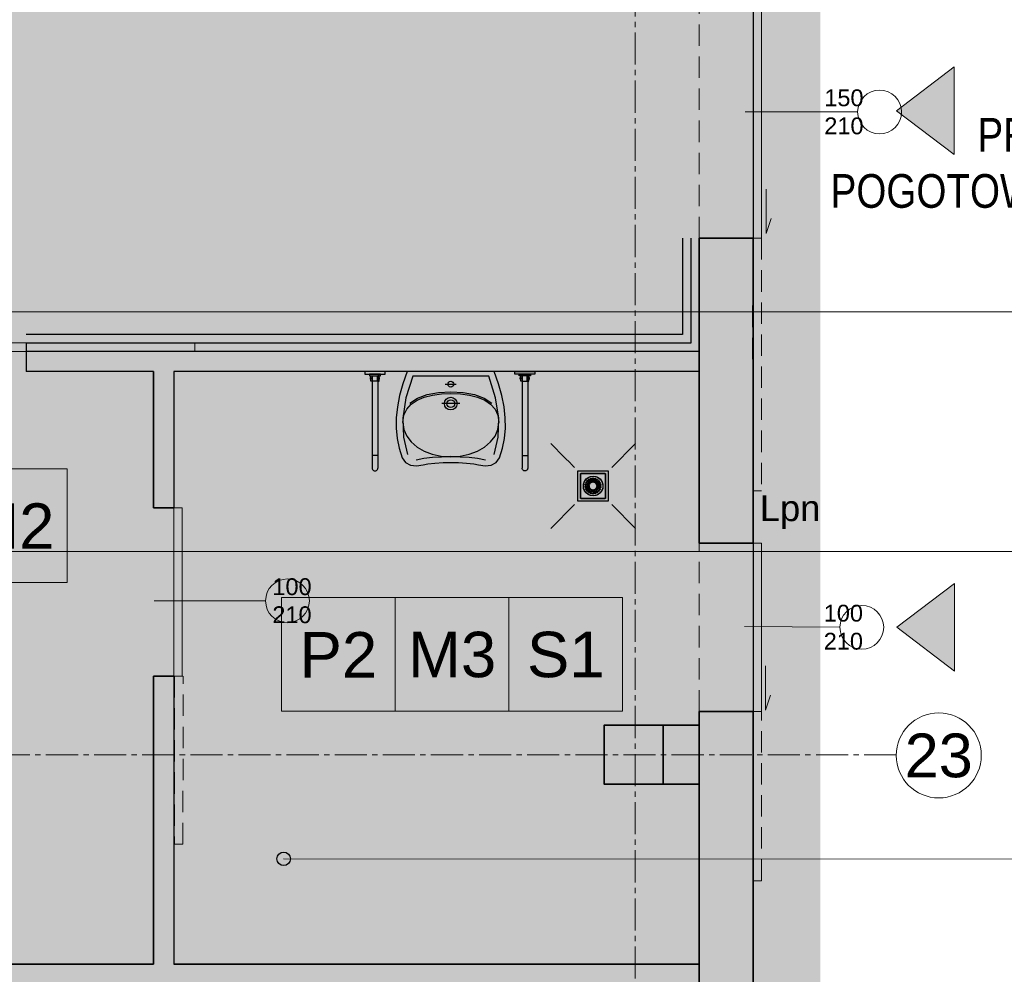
# Model space of a CAD drawing. Header units: millimetres. Extents: x -9409 to -3369, y -15007 to -6597.
# Tile 103 of 132: x -5115 to -4531, y -12578 to -12011. Entities that reach past the tile are written whole.
import ezdxf
from ezdxf.enums import TextEntityAlignment as Align

# ---------------------------------------------------------------- set-up
doc = ezdxf.new("R2010")
doc.units = ezdxf.units.MM
doc.linetypes.add('CENTER2', pattern=[28.575, 19.05, -3.175, 3.175, -3.175])
doc.linetypes.add('DASHED', pattern=[19.05, 12.7, -6.35])
for name, color, linetype, lineweight in [('_opis', 8, 'Continuous', 5), ('A-AREA-____-IDEN', 81, 'Continuous', 5), ('SQ-Przerywana', 252, 'DASHED', 5), ('SQ_Drzwi', 170, 'Continuous', 9), ('SQ_HATCH', 140, 'Continuous', 13), ('SQ_ISTN.Ściany', 140, 'Continuous', 35), ('SQ_Nadproża', 112, 'DASHED', 13), ('Sq_Okna', 170, 'Continuous', 9), ('SQ_Opisy', 7, 'Continuous', 18), ('SQ_Osie', 220, 'CENTER2', 9), ('SQ_PROJ.Ściany', 7, 'Continuous', 35), ('SQ_TECHNOLOGIA', 251, 'Continuous', 9), ('SQ_ZMIANY 18.07', 3, 'Continuous', 9), ('WYPOSAŻENIE WBUDOWANE', 11, 'Continuous', 25)]:
    doc.layers.add(name, color=color, linetype=linetype, lineweight=lineweight)
for name, color, linetype, lineweight, true_color in [('_wykończeniówka_listwy podłogowe', 7, 'Continuous', 25, 0xd042ff), ('W-listwa', 7, 'ZIGZAG', 18, 0xe19705), ('W-poręcz', 92, 'FENCELINE1', 18, 0x00bd00)]:
    doc.layers.add(name, color=color, linetype=linetype, lineweight=lineweight, true_color=true_color)
doc.styles.add('Arial Narrow_2', font='ARIALN.TTF', dxfattribs={"height": 20})
doc.styles.add('Q_Arial', font='arial.ttf')
doc.styles.get("Standard").update_dxf_attribs({"font": 'arial.ttf'})
doc.linetypes.add('FENCELINE1', pattern='A,0.25,-0.1,[133,ltypeshp.shx,S=0.1,R=0,X=-0.1,Y=0],-0.1,1', length=1.45)
doc.linetypes.add('ZIGZAG', pattern='A,0.0001,-0.2,[131,ltypeshp.shx,S=0.2,R=0,X=-0.2,Y=0],-0.4,[131,ltypeshp.shx,S=0.2,R=180,X=0.2,Y=0],-0.2', length=0.8001)

# ---------------------------------------------------------------- blocks, each defined once
blk = doc.blocks.new('A-IP-M3-PF-WpustPodlogowy-02 - Wpust podlogowy-2100823-C-00')
at = {"layer": 'WYPOSAŻENIE WBUDOWANE'}
for p, q in [((-11.08, 11.05), (-25.22, 25.19)), ((17, 16.97), (25.22, 25.19)), ((11.08, 11.05), (11.81, 11.78)), ((11.81, 11.78), (11.99, 11.96)), ((12.01, 11.98), (12.39, 12.36)), ((12.41, 12.38), (12.75, 12.72)), ((12.78, 12.74), (13.06, 13.03)), ((13.08, 13.05), (13.3, 13.27)), ((13.31, 13.28), (13.45, 13.42)), ((13.5, 13.47), (17, 16.97)), ((9.08, 9.05), (-8.92, 9.05)), ((-8.92, 9.05), (-8.92, -8.95)), ((-7.33, 7.23), (-7.33, -7.23)), ((-7.33, -7.23), (-7.33, 7.23)), ((7.37, 7.45), (-7.11, 7.45)), ((-7.11, 7.45), (7.37, 7.45)), ((7.58, -7.23), (7.58, 7.23)), ((7.58, 7.23), (7.58, -7.23)), ((9.08, -8.95), (9.08, 9.05)), ((-11.08, -11.05), (-25.22, -25.19)), ((-8.92, -8.95), (9.08, -8.95)), ((-7.11, -7.45), (7.37, -7.45)), ((7.37, -7.45), (-7.11, -7.45)), ((11.08, -11.05), (25.22, -25.19))]:
    blk.add_line(p, q, dxfattribs=at)
for centre, radius, start, end in [((-7.11, 7.23), 0.218, 90, 180), ((-7.11, 7.23), 0.218, 165, 180), ((-7.11, 7.23), 0.218, 105, 165), ((-7.11, 7.23), 0.218, 90, 105), ((7.37, 7.23), 0.216, 0, 90), ((7.37, 7.23), 0.216, 75, 90), ((7.37, 7.23), 0.216, 15, 75), ((7.37, 7.23), 0.216, 0, 15), ((0, 0), 5.83, 90, 270), ((0, 0), 5.83, 90, 270), ((0, 0), 5.83, 90, 208.8983), ((-4.24, 0.63), 0.401, 90, 270), ((-3.92, 1.76), 0.415, 90, 270), ((-4.24, 0.63), 0.401, 270, 90), ((-3.92, 1.76), 0.415, 270, 90), ((-3.24, 2.84), 0.4, 90, 270), ((-3.18, 0), 0.3, 90, 270), ((-3.06, 0.89), 0.308, 90, 270), ((-3.24, 2.84), 0.4, 270, 90), ((-3.18, 0), 0.3, 270, 90), ((-3.06, 0.89), 0.308, 270, 90), ((-2.68, 1.75), 0.3, 90, 270), ((-2.3, 3.67), 0.4, 90, 270), ((-2.68, 1.75), 0.3, 270, 90), ((-2.26, 0.31), 0.196, 90, 270), ((-2.07, 2.47), 0.3, 90, 270), ((-2.3, 3.67), 0.4, 270, 90), ((-2.08, 0.97), 0.2, 90, 270), ((-2.26, 0.31), 0.196, 270, 90), ((-2.08, 0.97), 0.2, 270, 90), ((-2.07, 2.47), 0.3, 270, 90), ((-1.71, 1.55), 0.195, 90, 270), ((-1.71, 1.55), 0.195, 270, 90), ((-1.29, 2.99), 0.3, 90, 270), ((-1.17, 4.21), 0.4, 90, 270), ((-1.2, 2), 0.2, 90, 270), ((-1.29, 2.99), 0.3, 270, 90), ((-1.2, 2), 0.2, 270, 90), ((-1.17, 4.21), 0.4, 270, 90), ((-0.58, 2.3), 0.207, 90, 270), ((-0.39, 3.26), 0.3, 90, 270), ((-0.58, 2.3), 0.207, 270, 90), ((-0.39, 3.26), 0.3, 270, 90), ((0.07, 4.4), 0.407, 90, 270), ((0.09, 2.4), 0.2, 90, 270), ((0, 0), 5.83, 270, 90), ((0, 0), 5.83, 270, 90), ((0, 0), 5.83, 331.1017, 90), ((0.07, 4.4), 0.407, 270, 90), ((0.09, 2.4), 0.2, 270, 90), ((0.56, 3.27), 0.3, 90, 270), ((0.56, 3.27), 0.3, 270, 90), ((0.77, 2.31), 0.206, 90, 270), ((0.77, 2.31), 0.206, 270, 90), ((1.32, 4.23), 0.412, 90, 270), ((1.46, 3.01), 0.307, 90, 270), ((1.4, 2.03), 0.2, 90, 270), ((1.32, 4.23), 0.412, 270, 90), ((1.4, 2.03), 0.2, 270, 90), ((1.46, 3.01), 0.307, 270, 90), ((1.92, 1.59), 0.205, 90, 270), ((1.92, 1.59), 0.205, 270, 90), ((2.26, 2.51), 0.3, 90, 270), ((2.46, 3.72), 0.393, 90, 270), ((2.29, 1.01), 0.2, 90, 270), ((2.26, 2.51), 0.3, 270, 90), ((2.29, 1.01), 0.2, 270, 90), ((2.49, 0.36), 0.2, 90, 270), ((2.46, 3.72), 0.393, 270, 90), ((2.49, 0.36), 0.2, 270, 90), ((2.88, 1.81), 0.307, 90, 270), ((2.88, 1.81), 0.307, 270, 90), ((3.28, 0.95), 0.3, 90, 270), ((3.42, 2.91), 0.4, 90, 270), ((3.42, 0.02), 0.295, 90, 270), ((3.28, 0.95), 0.3, 270, 90), ((3.42, 2.91), 0.4, 270, 90), ((3.42, 0.02), 0.295, 270, 90), ((4.11, 1.86), 0.4, 90, 270), ((4.47, 0.66), 0.402, 90, 270), ((4.11, 1.86), 0.4, 270, 90), ((4.47, 0.66), 0.402, 270, 90), ((0, 0), 5.83, 208.8983, 210), ((0, 0), 5.83, 210, 270), ((-4.24, -0.63), 0.4, 90, 270), ((-3.88, -1.83), 0.4, 90, 270), ((-4.24, -0.63), 0.4, 270, 90), ((-3.88, -1.83), 0.4, 270, 90), ((-3.2, -2.89), 0.4, 90, 270), ((-3.05, -0.93), 0.302, 90, 270), ((-3.2, -2.89), 0.4, 270, 90), ((-3.05, -0.93), 0.302, 270, 90), ((-2.65, -1.79), 0.312, 90, 270), ((-2.65, -1.79), 0.312, 270, 90), ((-2.25, -3.71), 0.396, 90, 270), ((-2.26, -0.34), 0.215, 90, 270), ((-2.04, -2.5), 0.295, 90, 270), ((-2.26, -0.34), 0.215, 270, 90), ((-2.06, -1), 0.192, 90, 270), ((-2.25, -3.71), 0.396, 270, 90), ((-2.06, -1), 0.192, 270, 90), ((-2.04, -2.5), 0.295, 270, 90), ((-1.69, -1.57), 0.2, 90, 270), ((-1.69, -1.57), 0.2, 270, 90), ((-1.24, -3.01), 0.3, 90, 270), ((-1.11, -4.23), 0.4, 90, 270), ((-1.17, -2.02), 0.2, 90, 270), ((-1.24, -3.01), 0.3, 270, 90), ((-1.17, -2.02), 0.2, 270, 90), ((-1.11, -4.23), 0.4, 270, 90), ((-0.55, -2.3), 0.207, 90, 270), ((-0.34, -3.27), 0.3, 90, 270), ((-0.55, -2.3), 0.207, 270, 90), ((-0.34, -3.27), 0.3, 270, 90), ((0.14, -4.4), 0.4, 90, 270), ((0.13, -2.4), 0.202, 90, 270), ((0, 0), 5.83, 270, 330), ((0.13, -2.4), 0.202, 270, 90), ((0.14, -4.4), 0.4, 270, 90), ((0.6, -3.26), 0.3, 90, 270), ((0.6, -3.26), 0.3, 270, 90), ((0.81, -2.3), 0.2, 90, 270), ((0.81, -2.3), 0.2, 270, 90), ((1.38, -4.22), 0.395, 90, 270), ((1.5, -3), 0.3, 90, 270), ((1.43, -2.01), 0.176, 90, 270), ((1.38, -4.22), 0.395, 270, 90), ((1.43, -2.01), 0.176, 270, 90), ((1.5, -3), 0.3, 270, 90), ((1.94, -1.56), 0.203, 90, 270), ((1.94, -1.56), 0.203, 270, 90), ((2.29, -2.48), 0.302, 90, 270), ((2.31, -0.98), 0.2, 90, 270), ((2.53, -3.69), 0.399, 90, 270), ((2.29, -2.48), 0.302, 270, 90), ((2.5, -0.33), 0.2, 90, 270), ((2.31, -0.98), 0.2, 270, 90), ((2.5, -0.33), 0.2, 270, 90), ((2.53, -3.69), 0.399, 270, 90), ((2.91, -1.77), 0.305, 90, 270), ((2.91, -1.77), 0.305, 270, 90), ((3.29, -0.91), 0.304, 90, 270), ((3.46, -2.86), 0.399, 90, 270), ((3.29, -0.91), 0.304, 270, 90), ((3.46, -2.86), 0.399, 270, 90), ((4.13, -1.8), 0.407, 90, 270), ((4.48, -0.6), 0.401, 90, 270), ((4.13, -1.8), 0.407, 270, 90), ((4.48, -0.6), 0.401, 270, 90), ((0, 0), 5.83, 330, 331.1017), ((-7.11, -7.23), 0.222, 180, 270), ((-7.11, -7.23), 0.222, 180, 195), ((-7.11, -7.23), 0.222, 195, 255), ((-7.11, -7.23), 0.222, 255, 270), ((7.37, -7.23), 0.217, 270, 0), ((7.37, -7.23), 0.217, 270, 285), ((7.37, -7.23), 0.217, 285, 345), ((7.37, -7.23), 0.217, 345, 0)]:
    blk.add_arc(centre, radius, start, end, dxfattribs=at)
blk = doc.blocks.new('koło_umywalka_nova_top_rzut')
at = {"color": 0, "linetype": 'ByBlock', "lineweight": -2}
for points in [[(0, -54.01), (4.6, -54.04), (9.42, -54.29), (13.64, -54.72), (16.46, -55.28), (20.4, -56.01), (23.99, -55.58), (26.93, -53.97), (28.88, -51.12), (30.72, -45.51), (31.92, -39.69), (32.47, -33.64), (32.39, -27.38), (31.68, -20.89), (30.35, -14.17), (28.39, -7.2), (25.81, 0), (0, 0), (-25.81, 0), (-28.39, -7.2), (-30.35, -14.17), (-31.68, -20.89), (-32.39, -27.38), (-32.47, -33.64), (-31.92, -39.69), (-30.72, -45.51), (-28.88, -51.12), (-26.93, -53.97), (-23.99, -55.58), (-20.4, -56.01), (-16.46, -55.28), (-13.64, -54.72), (-9.42, -54.29), (-4.6, -54.04), (0, -54.01)], [(0, -5.72), (0.68, -5.86), (1.24, -6.24), (1.61, -6.8), (1.75, -7.48), (1.61, -8.16), (1.24, -8.71), (0.68, -9.09), (0, -9.23), (-0.68, -9.09), (-1.24, -8.71), (-1.61, -8.16), (-1.75, -7.48), (-1.61, -6.8), (-1.24, -6.24), (-0.68, -5.86), (0, -5.72)], [(0, -15.26), (1.46, -15.56), (2.65, -16.36), (3.46, -17.56), (3.75, -19.01), (3.46, -20.47), (2.65, -21.66), (1.46, -22.47), (0, -22.76), (-1.46, -22.47), (-2.65, -21.66), (-3.46, -20.47), (-3.75, -19.01), (-3.46, -17.56), (-2.65, -16.36), (-1.46, -15.56), (0, -15.26)], [(0, -16.71), (0.89, -16.89), (1.63, -17.39), (2.12, -18.12), (2.3, -19.01), (2.12, -19.91), (1.63, -20.64), (0.89, -21.13), (0, -21.31), (-0.89, -21.13), (-1.63, -20.64), (-2.12, -19.91), (-2.3, -19.01), (-2.12, -18.12), (-1.63, -17.39), (-0.89, -16.89), (0, -16.71)]]:
    blk.add_lwpolyline(points, close=True, dxfattribs=at)
for points in [[(25.67, -49.28), (28.14, -38.98), (28.45, -27.74), (26.59, -15.65), (22.51, -2.8), (0, -2.8), (-22.51, -2.8), (-26.59, -15.65), (-28.45, -27.74), (-28.14, -38.98), (-25.67, -49.28)], [(-3.25, -7.48), (3.25, -7.48)], [(-28.45, -30.14), (-27.86, -25.83), (-26.17, -22.22), (-23.51, -19.26), (-20, -16.92), (-15.76, -15.17), (-10.92, -13.96), (-5.6, -13.26), (0.07, -13.04), (5.74, -13.26), (11.05, -13.96), (15.89, -15.17), (20.13, -16.92), (23.64, -19.26), (26.3, -22.22), (27.99, -25.83), (28.58, -30.14)], [(-24.26, -18.74), (-19.75, -15.71), (-14.01, -13.63), (-7.31, -12.42), (0.07, -12.04), (7.44, -12.42), (14.14, -13.63), (19.88, -15.71), (24.39, -18.74)], [(5.34, -19.01), (-5.34, -19.01)], [(-28.45, -30.14), (-27.86, -34.42), (-26.18, -38.33), (-23.53, -41.81), (-20.04, -44.79), (-15.81, -47.22), (-10.99, -49.04), (-5.68, -50.17), (-0.02, -50.56), (5.66, -50.17), (10.98, -49.04), (15.83, -47.22), (20.09, -44.79), (23.61, -41.81), (26.29, -38.33), (27.99, -34.42), (28.58, -30.14)], [(20.64, -52.51), (15.94, -51.63), (10.86, -51.08), (5.51, -50.74), (0.02, -50.52), (-5.48, -50.74), (-10.83, -51.08), (-15.91, -51.63), (-20.61, -52.51)]]:
    blk.add_lwpolyline(points, dxfattribs=at)
at = {"color": 0, "linetype": 'ByBlock', "lineweight": -2, "const_width": 0.282}
for points in [[(-0.13, -20.35), (-0.13, -20.35)], [(-0.07, -21.39), (-0.07, -21.39)]]:
    blk.add_lwpolyline(points, dxfattribs=at)
blk = doc.blocks.new('pochwyt 60')
at = {"color": 0, "linetype": 'ByBlock', "lineweight": -2}
for p, q in [((61899.59, -12496.32), (61899.57, -12496.61)), ((61899.57, -12503.98), (61899.57, -12496.61)), ((61899.67, -12496.03), (61899.59, -12496.32)), ((61899.8, -12495.76), (61899.67, -12496.03)), ((61899.97, -12495.52), (61899.8, -12495.76)), ((61900.18, -12495.31), (61899.97, -12495.52)), ((61900.42, -12495.14), (61900.18, -12495.31)), ((61900.69, -12495.01), (61900.42, -12495.14)), ((61900.97, -12494.94), (61900.69, -12495.01)), ((61901.27, -12494.91), (61900.97, -12494.94)), ((61901.56, -12494.94), (61901.27, -12494.91)), ((61901.85, -12495.01), (61901.56, -12494.94)), ((61902.12, -12495.14), (61901.85, -12495.01)), ((61902.36, -12495.31), (61902.12, -12495.14)), ((61902.57, -12495.52), (61902.36, -12495.31)), ((61902.74, -12495.76), (61902.57, -12495.52)), ((61902.87, -12496.03), (61902.74, -12495.76)), ((61902.94, -12496.32), (61902.87, -12496.03)), ((61902.97, -12496.61), (61902.94, -12496.32)), ((61902.97, -12503.98), (61902.97, -12496.61)), ((61899.57, -12551.46), (61899.57, -12503.98)), ((61899.57, -12503.98), (61902.97, -12503.98)), ((61902.97, -12551.46), (61902.97, -12503.98)), ((61898.84, -12549.48), (61898.53, -12549.48)), ((61898.53, -12549.48), (61898.53, -12550.36)), ((61898.53, -12550.36), (61898.84, -12550.36)), ((61899.57, -12548.18), (61898.84, -12548.18)), ((61898.84, -12548.18), (61898.84, -12551.46)), ((61898.84, -12550.36), (61898.84, -12549.48)), ((61899.57, -12548.18), (61902.97, -12548.18)), ((61899.57, -12551.46), (61899.57, -12548.18)), ((61899.87, -12548.18), (61899.87, -12551.46)), ((61902.67, -12548.18), (61902.67, -12551.46)), ((61902.97, -12551.46), (61902.97, -12548.18)), ((61902.97, -12548.18), (61903.7, -12548.18)), ((61903.7, -12548.18), (61903.7, -12551.46)), ((61903.7, -12550.36), (61903.7, -12549.48)), ((61903.7, -12549.48), (61904.01, -12549.48)), ((61904.01, -12550.36), (61903.7, -12550.36)), ((61904.01, -12549.48), (61904.01, -12550.36)), ((61895.27, -12552.38), (61895.27, -12553.88)), ((61907.27, -12552.38), (61895.27, -12552.38)), ((61895.27, -12553.88), (61907.27, -12553.88)), ((61904.61, -12551.46), (61897.93, -12551.46)), ((61897.93, -12551.46), (61897.93, -12552.38)), ((61897.93, -12552.38), (61904.61, -12552.38)), ((61898.84, -12551.46), (61899.57, -12551.46)), ((61903.7, -12551.46), (61902.97, -12551.46)), ((61904.61, -12552.38), (61904.61, -12551.46)), ((61907.27, -12553.88), (61907.27, -12552.38))]:
    blk.add_line(p, q, dxfattribs=at)
blk = doc.blocks.new('point')
at = {"layer": 'A-AREA-____-IDEN', "lineweight": -2}
h = blk.add_hatch(color=256, dxfattribs=at)
h.dxf.hatch_style = 1
edge = h.paths.add_edge_path()
edge.add_arc((0, 0), 4, 0, 360)
blk.add_circle((0, 0), 4, dxfattribs=at)
blk = doc.blocks.new('słupy konstr bud B')
at = {"layer": 'SQ_ISTN.Ściany', "lineweight": 5}
h = blk.add_hatch(dxfattribs=at)
h.set_pattern_fill('JIS_STN_1E', color=256, scale=10)
h.paths.add_polyline_path([(21350.78, 18613.95), (21315.78, 18613.95), (21315.78, 18578.95), (21350.78, 18578.95)])
h.paths.add_polyline_path([(21890.78, 18613.95), (21855.78, 18613.95), (21855.78, 18578.95), (21890.78, 18578.95)])
h.paths.add_polyline_path([(22190.78, 18613.95), (22155.78, 18613.95), (22155.78, 18578.95), (22190.78, 18578.95)])
h.paths.add_polyline_path([(22730.78, 18613.95), (22695.78, 18613.95), (22695.78, 18578.95), (22730.78, 18578.95)])
h.paths.add_polyline_path([(22730.78, 17953.95), (22695.78, 17953.95), (22695.78, 17918.95), (22730.78, 17918.95)])
h.paths.add_polyline_path([(22190.78, 17953.95), (22155.78, 17953.95), (22155.78, 17918.95), (22190.78, 17918.95)])
h.paths.add_polyline_path([(21890.78, 17953.95), (21855.78, 17953.95), (21855.78, 17918.95), (21890.78, 17918.95)])
h.paths.add_polyline_path([(21350.78, 17953.95), (21315.78, 17953.95), (21315.78, 17918.95), (21350.78, 17918.95)])
h.paths.add_polyline_path([(21350.78, 17293.95), (21315.78, 17293.95), (21315.78, 17258.95), (21350.78, 17258.95)])
h.paths.add_polyline_path([(21890.78, 17293.95), (21855.78, 17293.95), (21855.78, 17258.95), (21890.78, 17258.95)])
h.paths.add_polyline_path([(22190.78, 17293.95), (22155.78, 17293.95), (22155.78, 17258.95), (22190.78, 17258.95)])
h.paths.add_polyline_path([(22730.78, 17293.95), (22695.78, 17293.95), (22695.78, 17258.95), (22730.78, 17258.95)])
h.paths.add_polyline_path([(22695.78, 16633.95), (22730.78, 16633.95), (22730.78, 16598.95), (22695.78, 16598.95)])
h.paths.add_polyline_path([(22695.78, 14653.95), (22730.78, 14653.95), (22730.78, 14618.95), (22695.78, 14618.95)])
h.paths.add_polyline_path([(22695.78, 15313.95), (22730.78, 15313.95), (22730.78, 15278.95), (22695.78, 15278.95)])
h.paths.add_polyline_path([(22695.78, 15973.95), (22730.78, 15973.95), (22730.78, 15938.95), (22695.78, 15938.95)])
h.paths.add_polyline_path([(22155.78, 14653.95), (22190.78, 14653.95), (22190.78, 14618.95), (22155.78, 14618.95)])
h.paths.add_polyline_path([(22155.78, 15313.95), (22190.78, 15313.95), (22190.78, 15278.95), (22155.78, 15278.95)])
h.paths.add_polyline_path([(22155.78, 15973.95), (22190.78, 15973.95), (22190.78, 15938.95), (22155.78, 15938.95)])
h.paths.add_polyline_path([(22155.78, 16633.95), (22190.78, 16633.95), (22190.78, 16598.95), (22155.78, 16598.95)])
h.paths.add_polyline_path([(21855.78, 14653.95), (21890.78, 14653.95), (21890.78, 14618.95), (21855.78, 14618.95)])
h.paths.add_polyline_path([(21855.78, 15313.95), (21890.78, 15313.95), (21890.78, 15278.95), (21855.78, 15278.95)])
h.paths.add_polyline_path([(21855.78, 15973.95), (21890.78, 15973.95), (21890.78, 15938.95), (21855.78, 15938.95)])
h.paths.add_polyline_path([(21855.78, 16633.95), (21890.78, 16633.95), (21890.78, 16598.95), (21855.78, 16598.95)])
h.paths.add_polyline_path([(21315.78, 14653.95), (21350.78, 14653.95), (21350.78, 14618.95), (21315.78, 14618.95)])
h.paths.add_polyline_path([(21315.78, 15313.95), (21350.78, 15313.95), (21350.78, 15278.95), (21315.78, 15278.95)])
h.paths.add_polyline_path([(21315.78, 15973.95), (21350.78, 15973.95), (21350.78, 15938.95), (21315.78, 15938.95)])
h.paths.add_polyline_path([(21315.78, 16633.95), (21350.78, 16633.95), (21350.78, 16598.95), (21315.78, 16598.95)])
at = {"layer": 'SQ_ISTN.Ściany'}
blk.add_lwpolyline([(21315.78, 18613.95), (21350.78, 18613.95), (21350.78, 18578.95), (21315.78, 18578.95)], close=True, dxfattribs=at)
blk = doc.blocks.new('stan projektowany')
at = {"layer": 'SQ_HATCH'}
h = blk.add_hatch(dxfattribs=at)
h.set_pattern_fill('ANGLE')
h.set_pattern_definition([(0, (-10464.962, 6233.929), (0, 6.985), [5.08, -1.905]), (90, (-10464.962, 6233.929), (-6.985, 4e-16), [5.08, -1.905])])
h.paths.add_polyline_path([(-15233.14, 8198.65), (-15198.14, 8198.65), (-15176.65, 8198.65), (-15176.65, 8216.15), (-15144.65, 8216.15), (-15144.65, 8147.15), (-15144.65, 7886.15), (-15144.65, 7837.15), (-15144.65, 7734.77), (-15104.65, 7734.77), (-15104.65, 10535.59), (-15737.65, 10535.59), (-15737.65, 10615.59), (-15789.65, 10615.59), (-16075.65, 10615.59), (-16075.65, 9587.27), (-16120.11, 9587.27), (-16120.11, 9436.61), (-16071.65, 9436.61), (-16071.65, 9307.59), (-16259.65, 9307.59), (-16259.65, 8898.65), (-16704.65, 8898.65), (-16704.65, 7768.15), (-16704.65, 7751.82), (-16685.57, 7751.82), (-16685.57, 7130.61), (-16718.15, 7131.63), (-16718.15, 7178.15), (-16999.65, 7178.15), (-16999.65, 7808.15), (-19394.65, 7808.15), (-19394.65, 6211.23), (-19462.48, 6211.23), (-19462.48, 5925.46), (-18509.26, 5925.46), (-18509.26, 6211.23), (-17103.03, 6223.02), (-17103.03, 5881.49), (-15104.65, 5873.27), (-15104.65, 7734.77), (-15144.65, 7734.77), (-15144.65, 7707.15), (-15176.65, 7707.15), (-15176.65, 7706.65), (-15176.65, 7706.65), (-15259.89, 7706.65), (-15259.87, 7706.75), (-15259.87, 7707.15), (-15292.71, 7707.15), (-15292.71, 7696.65), (-15292.7, 7696.65), (-15292.71, 7706.65), (-15297.71, 7706.65), (-15297.7, 7699.45, 0.414214), (-15297.4, 7699.15), (-15296.5, 7699.15, -0.414214), (-15296.2, 7698.85), (-15296.2, 7696.95, 0.527766), (-15295.86, 7696.59, -0.450501), (-15295.27, 7696.07, -0.414104), (-15295.79, 7695.54), (-15295.07, 7695.5), (-15295.79, 7695.54, -0.414323), (-15296.32, 7696.07, -0.409171), (-15295.87, 7696.65, -0.450389), (-15296.2, 7696.95), (-15296.2, 7698.85, 0.414214), (-15296.5, 7699.15), (-15297.4, 7699.15, -0.414214), (-15297.7, 7699.45), (-15297.71, 7706.65), (-15292.71, 7706.65), (-15292.71, 7707.15), (-15259.87, 7707.15), (-15259.87, 7734.77), (-15473.3, 7734.77), (-15473.3, 7771.14, -0.414214), (-15477.3, 7775.14, -1), (-15469.3, 7775.14, -0.414214), (-15473.3, 7771.14), (-15473.3, 7749.3), (-15457.7, 7749.3), (-15457.7, 7760.15), (-15457.96, 7760.19), (-15457.96, 7773.87), (-15457.96, 7787.54), (-15457.7, 7799.3), (-15457.7, 7787.58), (-15431.62, 7791.36, -0.038172), (-15427.99, 7791.64, -0.032853), (-15424.84, 7791.44, -0.057631), (-15419.72, 7790.17, -0.057695), (-15415.53, 7788.02, -0.068919), (-15411.87, 7784.77, -0.070278), (-15409.44, 7780.92, -0.066142), (-15408.18, 7776.69, -0.045653), (-15407.94, 7773.2, -0.032968), (-15408.15, 7770.68, -0.068737), (-15409.44, 7766.28, -0.070278), (-15411.87, 7762.43, -0.068919), (-15415.53, 7759.18, -0.057695), (-15419.72, 7757.03, -0.057631), (-15424.84, 7755.76, -0.032853), (-15427.99, 7755.56, -0.033182), (-15431.15, 7755.77), (-15457.7, 7760.15), (-15457.7, 7749.3), (-15473.3, 7749.3), (-15473.3, 7734.77), (-15259.87, 7734.77), (-15259.87, 7837.15), (-15259.9, 7837.15), (-15259.87, 7837.13), (-15176.65, 7837.15), (-15176.65, 7734.77), (-15144.65, 7734.77), (-15144.65, 7837.15), (-15144.65, 7886.15), (-15176.65, 7886.15), (-15176.65, 8147.15), (-15176.65, 8163.65), (-15198.14, 8163.65), (-15233.14, 8163.65)])
at = {"layer": 'SQ_HATCH', "linetype": 'ByBlock', "true_color": 0x939598}
for points in [[(-15488.65, 7088.69), (-15176.65, 7088.69), (-15176.65, 7100.69), (-15576.18, 7100.69), (-15576.18, 7088.69), (-15548.84, 7088.69), (-15500.65, 7088.69), (-15500.65, 7007.73), (-15500.16, 7007.73), (-15500.16, 7008), (-15488.65, 7007.74)], [(-15176.65, 6736.69), (-15488.65, 6736.69), (-15488.65, 6907.82), (-15500.65, 6907.82), (-15500.65, 6736.69), (-15516.43, 6736.69), (-15753.65, 6736.69), (-15753.65, 6830.69), (-15765.65, 6830.69), (-15765.65, 6724.69), (-15753.65, 6724.69), (-15500.65, 6724.69), (-15500.65, 6417.23), (-15520.76, 6417.23), (-15520.76, 6405.23), (-15513.47, 6405.23), (-15500.65, 6405.23), (-15500.65, 6399.23), (-15490.65, 6399.23), (-15488.65, 6399.23), (-15488.65, 6724.69), (-15176.65, 6724.69)]]:
    blk.add_hatch(color=252, dxfattribs=at).paths.add_polyline_path(points)
at = {"layer": 'SQ_ISTN.Ściany', "lineweight": 5}
h = blk.add_hatch(dxfattribs=at)
h.set_pattern_fill('JIS_STN_1E', color=256, scale=10, angle=180)
h.set_pattern_definition([(225, (6117.647, 25457.596), (7.0710678, -7.0710678), []), (225, (6110.597, 25457.596), (7.0710678, -7.0710678), [10, -5])])
h.paths.add_polyline_path([(-15233.14, 6843.65), (-15198.14, 6843.65), (-15198.14, 6878.65), (-15233.14, 6878.65)])
h.paths.add_polyline_path([(-15773.14, 6843.65), (-15738.14, 6843.65), (-15738.14, 6878.65), (-15773.14, 6878.65)])
h.paths.add_polyline_path([(-16073.14, 6843.65), (-16038.14, 6843.65), (-16038.14, 6878.65), (-16073.14, 6878.65)])
h.paths.add_polyline_path([(-16613.14, 6843.65), (-16578.14, 6843.65), (-16578.14, 6878.65), (-16613.14, 6878.65)])
h.paths.add_polyline_path([(-16613.14, 7503.65), (-16578.14, 7503.65), (-16578.14, 7538.65), (-16613.14, 7538.65)])
h.paths.add_polyline_path([(-16073.14, 7503.65), (-16038.14, 7503.65), (-16038.14, 7538.65), (-16073.14, 7538.65)])
h.paths.add_polyline_path([(-15773.14, 7503.65), (-15738.14, 7503.65), (-15738.14, 7538.65), (-15773.14, 7538.65)])
h.paths.add_polyline_path([(-15233.14, 7503.65), (-15198.14, 7503.65), (-15198.14, 7538.65), (-15233.14, 7538.65)])
h.paths.add_polyline_path([(-15233.14, 8163.65), (-15198.14, 8163.65), (-15198.14, 8198.65), (-15233.14, 8198.65)])
h.paths.add_polyline_path([(-15773.14, 8163.65), (-15738.14, 8163.65), (-15738.14, 8198.65), (-15773.14, 8198.65)])
h.paths.add_polyline_path([(-16073.14, 8163.65), (-16038.14, 8163.65), (-16038.14, 8198.65), (-16073.14, 8198.65)])
h.paths.add_polyline_path([(-16613.14, 8163.65), (-16578.14, 8163.65), (-16578.14, 8198.65), (-16613.14, 8198.65)])
h.paths.add_polyline_path([(-16578.14, 8823.65), (-16613.14, 8823.65), (-16613.14, 8858.65), (-16578.14, 8858.65)])
h.paths.add_polyline_path([(-16578.14, 10803.65), (-16613.14, 10803.65), (-16613.14, 10838.65), (-16578.14, 10838.65)])
h.paths.add_polyline_path([(-16578.14, 10143.65), (-16613.14, 10143.65), (-16613.14, 10178.65), (-16578.14, 10178.65)])
h.paths.add_polyline_path([(-16578.14, 9483.65), (-16613.14, 9483.65), (-16613.14, 9518.65), (-16578.14, 9518.65)])
h.paths.add_polyline_path([(-16038.14, 10803.65), (-16073.14, 10803.65), (-16073.14, 10838.65), (-16038.14, 10838.65)])
h.paths.add_polyline_path([(-16038.14, 10143.65), (-16073.14, 10143.65), (-16073.14, 10178.65), (-16038.14, 10178.65)])
h.paths.add_polyline_path([(-16038.14, 9483.65), (-16073.14, 9483.65), (-16073.14, 9518.65), (-16038.14, 9518.65)])
h.paths.add_polyline_path([(-16038.14, 8823.65), (-16073.14, 8823.65), (-16073.14, 8858.65), (-16038.14, 8858.65)])
h.paths.add_polyline_path([(-15738.14, 10803.65), (-15773.14, 10803.65), (-15773.14, 10838.65), (-15738.14, 10838.65)])
h.paths.add_polyline_path([(-15738.14, 10143.65), (-15773.14, 10143.65), (-15773.14, 10178.65), (-15738.14, 10178.65)])
h.paths.add_polyline_path([(-15738.14, 9483.65), (-15773.14, 9483.65), (-15773.14, 9518.65), (-15738.14, 9518.65)])
h.paths.add_polyline_path([(-15738.14, 8823.65), (-15773.14, 8823.65), (-15773.14, 8858.65), (-15738.14, 8858.65)])
h.paths.add_polyline_path([(-15198.14, 10803.65), (-15233.14, 10803.65), (-15233.14, 10838.65), (-15198.14, 10838.65)])
h.paths.add_polyline_path([(-15198.14, 10143.65), (-15233.14, 10143.65), (-15233.14, 10178.65), (-15198.14, 10178.65)])
h.paths.add_polyline_path([(-15198.14, 9483.65), (-15233.14, 9483.65), (-15233.14, 9518.65), (-15198.14, 9518.65)])
h.paths.add_polyline_path([(-15198.14, 8823.65), (-15233.14, 8823.65), (-15233.14, 8858.65), (-15198.14, 8858.65)])
at = {"layer": 'SQ_Opisy'}
h = blk.add_hatch(color=7, dxfattribs=at)
h.dxf.hatch_style = 1
h.paths.add_polyline_path([(-15059.6, 7243.66), (-15025.26, 7217.65), (-15025.26, 7269.67)])
h = blk.add_hatch(color=7, dxfattribs=at)
h.dxf.hatch_style = 1
h.paths.add_polyline_path([(-15059.4, 6936.8), (-15025.06, 6910.79), (-15025.06, 6962.81)])
at = {"layer": 'SQ-Przerywana'}
blk.add_lwpolyline([(-15144.99, 7127.86), (-15144.99, 7089.85)], dxfattribs=at)
at = {"layer": 'SQ_Drzwi'}
blk.add_line((-15434.11, 6952.54), (-15500.2, 6952.54), dxfattribs=at)
for points in [[(-15144.65, 7245.64), (-15144.65, 7317.97), (-15139.65, 7317.97), (-15139.65, 7245.64)], [(-15144.65, 7317.97), (-15144.65, 7245.64)], [(-15144.62, 7245.64), (-15144.65, 7245.64)], [(-15139.65, 7245.64), (-15139.62, 7245.64), (-15139.65, 7167.92), (-15144.65, 7167.92), (-15144.62, 7245.64)], [(-15149.37, 7242.92), (-15082.57, 7242.92)], [(-15136.85, 7170.68), (-15136.85, 7197.02)], [(-15136.85, 7170.68), (-15134.02, 7179.61)], [(-15676.23, 7105.69), (-15676.23, 7100.69), (-15576.18, 7100.69), (-15576.18, 7105.69), (-15676.23, 7105.69)], [(-15483.65, 7007.73), (-15488.65, 7007.73), (-15488.65, 6907.84), (-15483.65, 6907.84), (-15483.57, 7007.73)], [(-15144.65, 6986.78), (-15144.65, 6886.78), (-15139.65, 6886.78), (-15139.65, 6986.78), (-15144.65, 6986.78)], [(-15149.71, 6937.3), (-15093.1, 6936.98)], [(-15137.19, 6887.65), (-15137.19, 6913.99)], [(-15137.19, 6887.65), (-15134.36, 6896.58)]]:
    blk.add_lwpolyline(points, dxfattribs=at)
at = {"layer": 'SQ_Drzwi', "linetype": 'DASHED'}
for points in [[(-15139.65, 7167.92), (-15139.65, 7017.92), (-15144.65, 7017.92), (-15144.31, 7166.84)], [(-15576.12, 7105.69), (-15576.12, 7100.69), (-15476.07, 7100.69), (-15476.07, 7105.69), (-15576.12, 7105.69)], [(-15483.16, 6907.82), (-15488.16, 6907.82), (-15488.16, 6807.93), (-15483.16, 6807.93), (-15483.09, 6907.82)], [(-15144.65, 6886.78), (-15144.65, 6786.28), (-15139.65, 6786.28), (-15139.65, 6886.78), (-15144.65, 6886.78)]]:
    blk.add_lwpolyline(points, dxfattribs=at)
at = {"layer": 'SQ_Drzwi'}
for centre in [(-15069.57, 7242.92), (-15421.11, 6952.54), (-15080.1, 6936.8)]:
    blk.add_circle(centre, 13, dxfattribs=at)
at = {"layer": 'SQ_ISTN.Ściany'}
for p, q in [((-15176.65, 6986.78), (-15176.65, 7167.92)), ((-15176.65, 7167.92), (-15144.65, 7167.92)), ((-15176.65, 7167.92), (-15144.65, 7167.92)), ((-15144.65, 7167.92), (-15144.65, 6986.78)), ((-15176.65, 6986.78), (-15144.65, 6986.78)), ((-15176.65, 6986.78), (-15144.65, 6986.78)), ((-15176.65, 6986.78), (-15144.65, 6986.78)), ((-15176.65, 6586.73), (-15176.65, 6886.81)), ((-15176.65, 6586.73), (-15176.65, 6886.81)), ((-15176.65, 6886.81), (-15144.65, 6886.81)), ((-15144.65, 6886.81), (-15144.65, 6586.73))]:
    blk.add_line(p, q, dxfattribs=at)
at = {"layer": 'SQ_Nadproża'}
for points in [[(-15176.65, 7167.92), (-15176.65, 7318.92)], [(-15176.65, 6886.81), (-15176.65, 6986.78)]]:
    blk.add_lwpolyline(points, dxfattribs=at)
at = {"layer": 'SQ_Opisy'}
for points in [[(-15059.6, 7243.66), (-15025.26, 7217.65), (-15025.26, 7269.67)], [(-15059.4, 6936.8), (-15025.06, 6910.79), (-15025.06, 6962.81)]]:
    blk.add_lwpolyline(points, close=True, dxfattribs=at)
at = {"layer": 'SQ_Osie'}
blk.add_line((-15214.65, 11604.94), (-15214.65, 6094.73), dxfattribs=at)
blk.add_lwpolyline([(-15059.67, 6861.15), (-16726.65, 6861.15)], dxfattribs=at)
at = {"layer": 'SQ_Osie', "linetype": 'ByBlock'}
blk.add_circle((-15034.43, 6860.72), 25.25, dxfattribs=at)
at = {"layer": 'SQ_PROJ.Ściany', "lineweight": 30}
for p, q in [((-15176.65, 7100.69), (-15576.18, 7100.69)), ((-15500.65, 7088.69), (-15576.18, 7088.69)), ((-15176.65, 7088.69), (-15488.65, 7088.69))]:
    blk.add_line(p, q, dxfattribs=at)
at = {"layer": 'SQ_PROJ.Ściany'}
for p, q in [((-15500.65, 7088.69), (-15500.65, 7007.73)), ((-15500.65, 6907.82), (-15500.65, 6736.69)), ((-15233.14, 6878.65), (-15176.65, 6878.65))]:
    blk.add_line(p, q, dxfattribs=at)
at = {"layer": 'SQ_PROJ.Ściany', "lineweight": 30}
for points in [[(-15576.18, 7100.69), (-15576.18, 7088.69)], [(-15500.65, 7088.69), (-15500.65, 7007.73)], [(-15488.65, 7088.69), (-15488.65, 7007.73)], [(-15500.65, 6907.82), (-15500.65, 6736.69)], [(-15488.65, 6907.82), (-15488.65, 6736.69)]]:
    blk.add_lwpolyline(points, dxfattribs=at)
at = {"layer": 'SQ_PROJ.Ściany'}
for points in [[(-15488.65, 7007.73), (-15500.65, 7007.73)], [(-15488.65, 6907.82), (-15500.65, 6907.82)], [(-15233.14, 6878.65), (-15176.65, 6878.65)], [(-15233.14, 6843.65), (-15176.65, 6843.65)], [(-15753.65, 6736.69), (-15516.43, 6736.69)], [(-15516.43, 6736.69), (-15500.65, 6736.69)], [(-15488.65, 6736.69), (-15176.65, 6736.69)]]:
    blk.add_lwpolyline(points, dxfattribs=at)
at = {"layer": 'SQ_ZMIANY 18.07', "lineweight": 30}
blk.add_lwpolyline([(-15500.16, 6907.82), (-15488.16, 6907.82)], dxfattribs=at)
at = {"layer": 'SQ_ISTN.Ściany', "rotation": 180}
blk.add_blockref('słupy konstr bud B', (6117.65, 25457.6), dxfattribs=at)
at = {"layer": 'Sq_Okna', "linetype": 'Continuous', "char_height": 10, "attachment_point": 5}
for s, insert in [('\\pxi5.7025;150\\P210', (-15119.24, 7242.92)), ('\\pxi5.7025;100\\P210', (-15446.93, 6952.54)), ('\\pxi5.7025;100\\P210', (-15119.58, 6936.8))]:
    blk.add_mtext(s, dxfattribs=dict(at, insert=insert))
at = {"layer": 'SQ_Opisy', "insert": (-14948.43, 7212.53), "char_height": 20, "width": 306.1304, "attachment_point": 5, "style": 'Arial Narrow_2'}
blk.add_mtext('PRZEJŚCIE POGOTOWANIA Z KARETKI', dxfattribs=at)
at = {"layer": 'SQ_Osie'}
blk.add_text('23', height=26, dxfattribs=at).set_placement((-15034.43, 6860.72), align=Align.MIDDLE_CENTER)
blk = doc.blocks.new('posadzka')
at = {"layer": '_opis'}
blk.add_lwpolyline([(54442.94, 11846.05), (54442.94, 11891.05), (54397.94, 11891.05), (54397.94, 11846.05)], close=True, dxfattribs=at)
at = {"layer": '_opis', "color": 2, "style": 'Q_Arial'}
blk.add_attdef('posadzka', text='', height=18, dxfattribs=at).set_placement((54420.44, 11868.55), align=Align.MIDDLE)
blk = doc.blocks.new('sufit')
at = {"layer": '_opis'}
blk.add_lwpolyline([(54487.94, 11846.05), (54487.94, 11891.05), (54442.94, 11891.05), (54442.94, 11846.05)], close=True, dxfattribs=at)
at = {"layer": '_opis', "color": 2, "style": 'Q_Arial'}
blk.add_attdef('sufit', text='', height=18, dxfattribs=at).set_placement((54465.44, 11868.55), align=Align.MIDDLE)

msp = doc.modelspace()

# ---------------------------------------------------------------- hatches: boundary and pattern name
at = {"layer": 'SQ_HATCH'}
h = msp.add_hatch(dxfattribs=at)
h.set_pattern_fill('ANGLE')
h.set_pattern_definition([(0, (0, -13074.651), (0, 6.985), [5.08, -1.905]), (90, (0, -13074.651), (-6.985, 4e-16), [5.08, -1.905])])
h.paths.add_polyline_path([(-4768.17, -11109.93), (-4733.17, -11109.93), (-4711.69, -11109.93), (-4711.69, -11092.43), (-4679.69, -11092.43), (-4679.69, -11161.43), (-4679.69, -11422.43), (-4679.69, -11471.43), (-4679.69, -11573.81), (-4639.69, -11573.81), (-4639.69, -8772.99), (-5272.69, -8772.99), (-5272.69, -8692.99), (-5324.69, -8692.99), (-5610.69, -8692.99), (-5610.69, -9721.31), (-5655.15, -9721.31), (-5655.15, -9871.97), (-5606.69, -9871.97), (-5606.69, -10000.99), (-5794.69, -10000.99), (-5794.69, -10409.93), (-6239.69, -10409.93), (-6239.69, -11540.43), (-6239.69, -11556.76), (-6220.6, -11556.76), (-6220.6, -12177.97), (-6253.19, -12176.95), (-6253.19, -12130.43), (-6534.69, -12130.43), (-6534.69, -11500.43), (-8929.69, -11500.43), (-8929.69, -13097.35), (-8997.52, -13097.35), (-8997.52, -13383.12), (-8044.3, -13383.12), (-8044.3, -13097.35), (-6638.07, -13085.56), (-6638.07, -13427.09), (-4639.69, -13435.31), (-4639.69, -11573.81), (-4679.69, -11573.81), (-4679.69, -11601.43), (-4711.69, -11601.43), (-4711.69, -11601.93), (-4711.69, -11601.93), (-4794.93, -11601.93), (-4794.91, -11601.83), (-4794.91, -11601.43), (-4827.74, -11601.43), (-4827.74, -11611.93), (-4827.74, -11611.93), (-4827.74, -11601.93), (-4832.74, -11601.93), (-4832.74, -11609.13, 0.414214), (-4832.44, -11609.43), (-4831.54, -11609.43, -0.414214), (-4831.24, -11609.73), (-4831.24, -11611.63, 0.527766), (-4830.9, -11611.99, -0.450501), (-4830.3, -11612.51, -0.414104), (-4830.83, -11613.04), (-4830.11, -11613.08), (-4830.83, -11613.04, -0.414323), (-4831.36, -11612.51, -0.409171), (-4830.9, -11611.93, -0.450389), (-4831.24, -11611.63), (-4831.24, -11609.73, 0.414214), (-4831.54, -11609.43), (-4832.44, -11609.43, -0.414214), (-4832.74, -11609.13), (-4832.74, -11601.93), (-4827.74, -11601.93), (-4827.74, -11601.43), (-4794.91, -11601.43), (-4794.91, -11573.81), (-5008.34, -11573.81), (-5008.34, -11537.44, -0.414214), (-5012.34, -11533.44, -1), (-5004.34, -11533.44, -0.414214), (-5008.34, -11537.44), (-5008.34, -11559.28), (-4992.74, -11559.28), (-4992.74, -11548.43), (-4992.99, -11548.39), (-4992.99, -11534.71), (-4992.99, -11521.04), (-4992.74, -11509.28), (-4992.74, -11521), (-4966.66, -11517.22, -0.038172), (-4963.03, -11516.94, -0.032853), (-4959.88, -11517.14, -0.057631), (-4954.76, -11518.41, -0.057695), (-4950.57, -11520.56, -0.068919), (-4946.91, -11523.81, -0.070278), (-4944.47, -11527.66, -0.066142), (-4943.21, -11531.89, -0.045653), (-4942.98, -11535.38, -0.032968), (-4943.19, -11537.9, -0.068737), (-4944.47, -11542.3, -0.070278), (-4946.91, -11546.15, -0.068919), (-4950.57, -11549.4, -0.057695), (-4954.76, -11551.55, -0.057631), (-4959.88, -11552.82, -0.032853), (-4963.03, -11553.02, -0.033182), (-4966.19, -11552.81), (-4992.74, -11548.43), (-4992.74, -11559.28), (-5008.34, -11559.28), (-5008.34, -11573.81), (-4794.91, -11573.81), (-4794.91, -11471.43), (-4794.93, -11471.43), (-4794.91, -11471.45), (-4711.69, -11471.43), (-4711.69, -11573.81), (-4679.69, -11573.81), (-4679.69, -11471.43), (-4679.69, -11422.43), (-4711.69, -11422.43), (-4711.69, -11161.43), (-4711.69, -11144.93), (-4733.17, -11144.93), (-4768.17, -11144.93)])

# ---------------------------------------------------------------- linework, layer by layer
at = {"layer": '_wykończeniówka_listwy podłogowe', "lineweight": 30}
for points in [[(-4679.69, -11990.66), (-4679.69, -12140.66)], [(-4679.69, -12321.8), (-4679.69, -12421.8)]]:
    msp.add_lwpolyline(points, dxfattribs=at)
at = {"layer": 'A-AREA-____-IDEN'}
for p, q in [((-3643.84, -12184.45), (-5675.78, -12184.45)), ((-3643.84, -12326.68), (-5135.07, -12326.68)), ((-3955.67, -12509.74), (-4958.43, -12509.3))]:
    msp.add_line(p, q, dxfattribs=at)
at = {"layer": 'SQ_TECHNOLOGIA'}
msp.add_line((-4711.69, -12477.79), (-4711.69, -12677.73), dxfattribs=at)
at = {"layer": 'W-listwa', "lineweight": 25, "ltscale": 6}
msp.add_lwpolyline([(-4716.69, -12140.66), (-4716.69, -12202.9), (-5111.21, -12202.9)], dxfattribs=at)
at = {"layer": 'W-poręcz', "lineweight": 25, "ltscale": 15}
msp.add_lwpolyline([(-4721.69, -12140.66), (-4721.69, -12197.9), (-5111.21, -12197.9)], dxfattribs=at)

# ---------------------------------------------------------------- block references
at = {"layer": '_opis'}
for name, p, xscale, yscale, zscale, values in [('sufit', (-86818.85, -30114.27), 1.5, 1.5, 1.5, {'sufit': 'M2'}), ('posadzka', (-86556.55, -30190.73), 1.500000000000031, 1.500000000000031, 1.500000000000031, {'posadzka': 'P2'}), ('sufit', (-86556.55, -30190.73), 1.5, 1.5, 1.5, {'sufit': 'M3'}), ('sufit', (-86489.05, -30190.73), 1.5, 1.5, 1.5, {'sufit': 'S1'})]:
    msp.add_blockref(name, p, dxfattribs=dict(at, xscale=xscale, yscale=yscale, zscale=zscale)).add_auto_attribs(values)
at = {"layer": 'A-AREA-____-IDEN', "lineweight": -2}
msp.add_blockref('point', (-4958.43, -12509.3), dxfattribs=at)
at = {"layer": 'SQ_ISTN.Ściany'}
msp.add_blockref('stan projektowany', (10464.96, -19308.58), dxfattribs=at)
at = {"layer": 'WYPOSAŻENIE WBUDOWANE', "rotation": 180}
msp.add_blockref('pochwyt 60', (56997.08, -24773.77), dxfattribs=at)
at = {"layer": 'WYPOSAŻENIE WBUDOWANE'}
msp.add_blockref('koło_umywalka_nova_top_rzut', (-4859.19, -12219.89), dxfattribs=at)
at = {"layer": 'WYPOSAŻENIE WBUDOWANE', "xscale": -1, "rotation": 180}
msp.add_blockref('pochwyt 60', (-66716.46, -24773.77), dxfattribs=at)
at = {"layer": 'WYPOSAŻENIE WBUDOWANE', "xscale": -1}
msp.add_blockref('A-IP-M3-PF-WpustPodlogowy-02 - Wpust podlogowy-2100823-C-00', (-4774.65, -12287.83), dxfattribs=at)

# ---------------------------------------------------------------- texts
at = {"layer": '_wykończeniówka_listwy podłogowe', "insert": (-4675.69, -12313.37), "char_height": 15.426, "width": 434.6271, "attachment_point": 7}
msp.add_mtext('\\pxt2;Lpn', dxfattribs=at)

doc.saveas('drawing.dxf')
